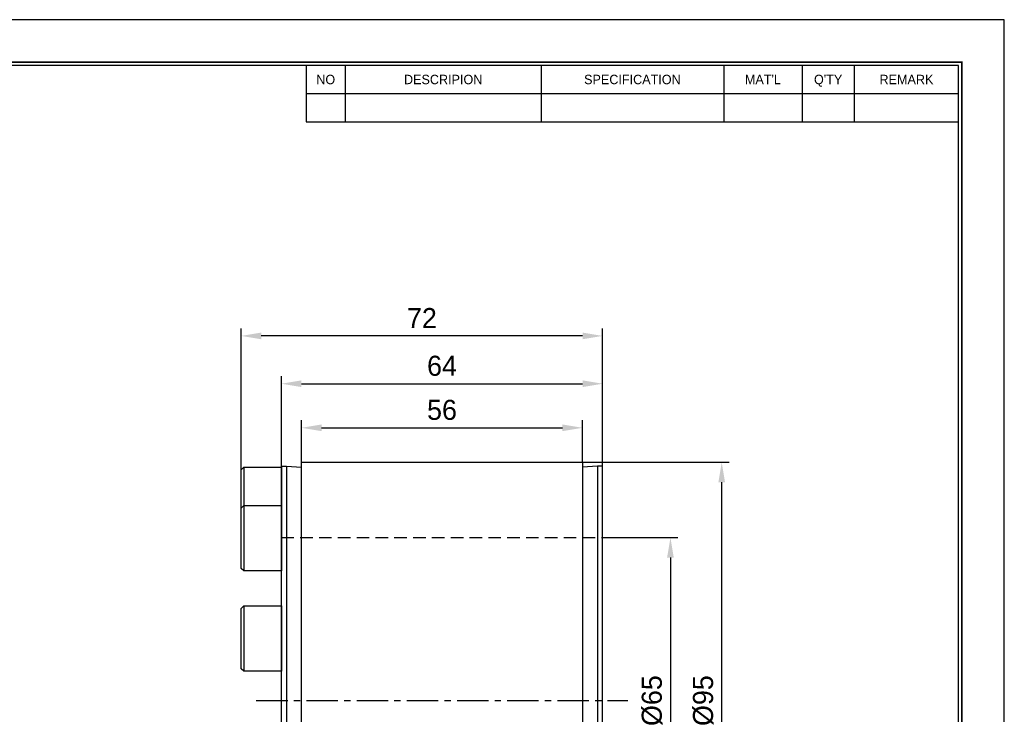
# Model space of a CAD drawing. Header units: millimetres. Extents: x -29 to 5648, y -387 to 273.
# Tile 2 of 2: x 190 to 386, y 135 to 273. Entities that reach past the tile are written whole.
import ezdxf
from ezdxf.enums import TextEntityAlignment as Align

# ---------------------------------------------------------------- set-up
doc = ezdxf.new("R2010")
doc.units = ezdxf.units.MM
doc.linetypes.add('CENTER', pattern=[2, 1.25, -0.25, 0.25, -0.25])
doc.linetypes.add('DASHED', pattern=[0.75, 0.5, -0.25])
doc.layers.get('0').update_dxf_attribs({"linetype": 'CONTINUOUS'})
doc.layers.get('Defpoints').update_dxf_attribs({"linetype": 'CONTINUOUS'})
for name, color, linetype in [('1', 1, 'CENTER'), ('3', 2, 'DASHED'), ('5', 7, 'CONTINUOUS'), ('7', 7, 'CONTINUOUS')]:
    doc.layers.add(name, color=color, linetype=linetype)
doc.layers.add('粗实线层', color=7, linetype='CONTINUOUS', lineweight=35)
doc.dimstyles.new('4', dxfattribs={"dimtxt": 4, "dimasz": 4, "dimexe": 1.5, "dimexo": 0, "dimgap": 1.5, "dimtad": 1, "dimdec": 3, "dimzin": 11, "dimdsep": 46, "dimtxsty": 'Standard', "dimcen": 0, "dimclrd": 5, "dimclre": 5, "dimclrt": 3, "dimadec": 0, "dimazin": 0, "dimtfac": 0.6, "dimtdec": 3, "dimtmove": 0, "dimatfit": 3, "dimfxl": 1.25, "dimtolj": 1, "dimtzin": 11, "dimarcsym": 0})

# ---------------------------------------------------------------- blocks, each defined once
blk = doc.blocks.new('*D2327')
at = {"color": 5, "lineweight": -2, "ltscale": 5}
for p, q in [((306.0653957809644, 169.8045360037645), (321.079561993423, 169.8045360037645)), ((319.579561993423, 165.8045360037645), (319.579561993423, 108.8045360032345)), ((306.0653957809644, 104.8045360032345), (321.079561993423, 104.8045360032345))]:
    blk.add_line(p, q, dxfattribs=at)
at = {"color": 5}
for points in [[(320.2462286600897, 165.8045360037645), (318.9128953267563, 165.8045360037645), (319.579561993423, 169.8045360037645)], [(318.9128953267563, 108.8045360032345), (320.2462286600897, 108.8045360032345), (319.579561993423, 104.8045360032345)]]:
    blk.add_solid(points, dxfattribs=at)
at = {"layer": 'Defpoints', "color": 0}
for p in [(306.0653957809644, 169.8045360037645), (306.0653957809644, 104.8045360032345), (319.579561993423, 104.8045360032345)]:
    blk.add_point(p, dxfattribs=at)
at = {"color": 3, "ltscale": 5, "insert": (315.9277643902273, 137.3045360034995), "char_height": 4, "attachment_point": 5, "rotation": 90}
blk.add_mtext('\\A1;%%C65', dxfattribs=at)
blk = doc.blocks.new('*D2328')
at = {"color": 5, "lineweight": -2, "ltscale": 5}
for p, q in [((302.0653957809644, 184.8045360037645), (331.2948593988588, 184.8045360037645)), ((329.7948593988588, 93.8045360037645), (329.7948593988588, 180.8045360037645)), ((302.0653957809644, 89.8045360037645), (331.2948593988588, 89.8045360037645))]:
    blk.add_line(p, q, dxfattribs=at)
at = {"color": 5}
for points in [[(330.4615260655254, 180.8045360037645), (329.1281927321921, 180.8045360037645), (329.7948593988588, 184.8045360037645)], [(329.1281927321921, 93.8045360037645), (330.4615260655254, 93.8045360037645), (329.7948593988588, 89.8045360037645)]]:
    blk.add_solid(points, dxfattribs=at)
at = {"layer": 'Defpoints', "color": 0}
for p in [(302.0653957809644, 184.8045360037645), (329.7948593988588, 184.8045360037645), (302.0653957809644, 89.8045360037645)]:
    blk.add_point(p, dxfattribs=at)
at = {"color": 3, "ltscale": 5, "insert": (326.143061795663, 137.3045360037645), "char_height": 4, "attachment_point": 5, "rotation": 90}
blk.add_mtext('\\A1;%%C95', dxfattribs=at)
blk = doc.blocks.new('*D2329')
at = {"color": 5, "lineweight": -2, "ltscale": 5}
for p, q in [((246.0653957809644, 184.8045360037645), (246.0653957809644, 193.1695468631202)), ((302.0653957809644, 184.8045360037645), (302.0653957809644, 193.1695468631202)), ((250.0653957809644, 191.6695468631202), (298.0653957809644, 191.6695468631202))]:
    blk.add_line(p, q, dxfattribs=at)
at = {"color": 5}
for points in [[(250.0653957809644, 192.3362135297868), (250.0653957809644, 191.0028801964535), (246.0653957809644, 191.6695468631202)], [(298.0653957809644, 191.0028801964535), (298.0653957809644, 192.3362135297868), (302.0653957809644, 191.6695468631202)]]:
    blk.add_solid(points, dxfattribs=at)
at = {"layer": 'Defpoints', "color": 0}
for p in [(302.0653957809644, 191.6695468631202), (246.0653957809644, 184.8045360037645), (302.0653957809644, 184.8045360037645)]:
    blk.add_point(p, dxfattribs=at)
at = {"color": 3, "ltscale": 5, "insert": (274.0653957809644, 195.2201460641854), "char_height": 4, "attachment_point": 5}
blk.add_mtext('\\A1;56', dxfattribs=at)
blk = doc.blocks.new('*D2330')
at = {"color": 5, "lineweight": -2, "ltscale": 5}
for p, q in [((242.0653957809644, 184.053816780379), (242.0653957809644, 201.9568081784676)), ((246.0653957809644, 200.4568081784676), (302.0653957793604, 200.4568081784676)), ((306.0653957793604, 184.0538167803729), (306.0653957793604, 201.9568081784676))]:
    blk.add_line(p, q, dxfattribs=at)
at = {"color": 5}
for points in [[(246.0653957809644, 201.1234748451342), (246.0653957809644, 199.7901415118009), (242.0653957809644, 200.4568081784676)], [(302.0653957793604, 199.7901415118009), (302.0653957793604, 201.1234748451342), (306.0653957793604, 200.4568081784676)]]:
    blk.add_solid(points, dxfattribs=at)
at = {"layer": 'Defpoints', "color": 0}
for p in [(306.0653957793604, 200.4568081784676), (242.0653957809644, 184.053816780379), (306.0653957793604, 184.0538167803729)]:
    blk.add_point(p, dxfattribs=at)
at = {"color": 3, "ltscale": 5, "insert": (274.0653957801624, 204.0100704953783), "char_height": 4, "attachment_point": 5}
blk.add_mtext('\\A1;64', dxfattribs=at)
blk = doc.blocks.new('*D2331')
at = {"color": 5, "lineweight": -2, "ltscale": 5}
for p, q in [((234.0653957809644, 183.3045360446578), (234.0653957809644, 211.4823862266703)), ((302.0653957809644, 209.9823862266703), (238.0653957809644, 209.9823862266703)), ((306.0653957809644, 184.053816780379), (306.0653957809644, 211.4823862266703))]:
    blk.add_line(p, q, dxfattribs=at)
at = {"color": 5}
for points in [[(238.0653957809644, 210.649052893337), (238.0653957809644, 209.3157195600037), (234.0653957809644, 209.9823862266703)], [(302.0653957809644, 209.3157195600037), (302.0653957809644, 210.649052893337), (306.0653957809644, 209.9823862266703)]]:
    blk.add_solid(points, dxfattribs=at)
at = {"layer": 'Defpoints', "color": 0}
for p in [(234.0653957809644, 209.9823862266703), (234.0653957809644, 183.3045360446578), (306.0653957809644, 184.053816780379)]:
    blk.add_point(p, dxfattribs=at)
at = {"color": 3, "ltscale": 5, "insert": (270.0653957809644, 213.5356485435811), "char_height": 4, "attachment_point": 5}
blk.add_mtext('\\A1;72', dxfattribs=at)
blk = doc.blocks.new('란표제')
at = {"layer": '7', "color": 0}
for p, q in [((297.0000000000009, 210), (0, 210)), ((297.0000000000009, 0), (297.0000000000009, 210))]:
    blk.add_line(p, q, dxfattribs=at)
at = {"layer": '7'}
for p, q in [((190.0000000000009, 203), (190.0000000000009, 194.3359999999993)), ((196.0000000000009, 203), (196.0000000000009, 194.3359999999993)), ((226.0000000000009, 203), (226.0000000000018, 194.3359999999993)), ((254.0000000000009, 203), (254.0000000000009, 194.3359999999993)), ((266.0000000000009, 203), (266.0000000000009, 194.3359999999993)), ((274.0000000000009, 203), (274, 194.3359999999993)), ((190.0000000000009, 198.6679999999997), (290.0000000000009, 198.6679999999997)), ((190.0000000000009, 194.3359999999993), (290.0000000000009, 194.3359999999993))]:
    blk.add_line(p, q, dxfattribs=at)
at = {"layer": '7', "const_width": 0.25}
blk.add_lwpolyline([(290.5000000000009, 6.5), (290.5000000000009, 203.5), (10, 203.5), (10, 6.5)], close=True, dxfattribs=at)
at = {"layer": '7'}
blk.add_lwpolyline([(290.0000000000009, 7), (290.0000000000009, 203), (10.5, 203), (10.5, 7)], close=True, dxfattribs=at)
at = {"layer": '5', "ltscale": 0.5}
for tag, p, height in [('TITLE', (237.1657184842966, 24.40589700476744), 2.5), ('도번', (251.1811757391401, 15.64243272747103), 2.5), ('SCALE', (253.7810780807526, 9.552501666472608), 1.2), ('DATE', (277.0199167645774, 9.511328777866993), 1.2)]:
    blk.add_attdef(tag, p, '', height=height, dxfattribs=at)
at = {"layer": '7'}
for s, p in [('NO', (193.0000000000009, 200.8340000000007)), ('DESCRIPION', (211.0000000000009, 200.8340000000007)), ('SPECIFICATION', (240.0000000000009, 200.8340000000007)), ("MAT'L", (260.0000000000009, 200.8340000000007)), ("Q'TY", (270.0000000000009, 200.8340000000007)), ('REMARK', (282.0000000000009, 200.8340000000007))]:
    blk.add_text(s, height=1.444, dxfattribs=at).set_placement(p, align=Align.MIDDLE_CENTER)
for tag, p in [('필렛', (179.2500000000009, 10.89999999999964)), ('모따기', (179.2500000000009, 8.299999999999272))]:
    blk.add_attdef(tag, text='', height=1.15, dxfattribs=at).set_placement(p, align=Align.MIDDLE_LEFT)

msp = doc.modelspace()

# ---------------------------------------------------------------- linework, layer by layer
for p, q in [((246.0653957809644, 184.8045360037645), (302.0653957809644, 184.8045360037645)), ((246.0653957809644, 89.8045360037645), (246.0653957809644, 184.8045360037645)), ((302.0653957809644, 184.8045360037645), (302.0653957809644, 89.8045360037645)), ((234.0653957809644, 183.3045360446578), (234.5653957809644, 183.8045360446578)), ((234.0653957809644, 175.6652158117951), (234.0653957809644, 183.3045360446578)), ((234.5653957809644, 183.8045360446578), (242.0653957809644, 183.8045360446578)), ((234.5653957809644, 183.8045360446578), (234.5653957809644, 176.1652158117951)), ((242.0653957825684, 184.0538167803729), (243.0653957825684, 184.0538167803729)), ((242.0653957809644, 90.55525522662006), (242.0653957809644, 184.053816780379)), ((242.0653957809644, 183.8045360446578), (242.0653957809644, 170.8045360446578)), ((242.0653957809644, 183.8045360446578), (242.0653957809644, 170.8045360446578)), ((243.0653957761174, 184.0538167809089), (246.0653957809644, 183.8045360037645)), ((305.0653957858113, 184.0538167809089), (302.0653957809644, 183.8045360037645)), ((306.0653957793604, 184.0538167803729), (305.0653957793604, 184.0538167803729)), ((306.0653957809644, 90.55525522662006), (306.0653957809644, 184.053816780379)), ((234.0653957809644, 175.6652158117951), (234.5653957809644, 176.1652158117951)), ((234.0653957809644, 163.6652158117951), (234.0653957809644, 175.6652158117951)), ((234.5653957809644, 176.1652158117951), (242.0653957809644, 176.1652158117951)), ((234.5653957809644, 176.1652158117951), (234.5653957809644, 163.1652158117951)), ((242.0653957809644, 176.1652158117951), (242.0653957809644, 163.1652158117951)), ((234.5653957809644, 163.1652158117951), (234.0653957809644, 163.6652158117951)), ((242.0653957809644, 163.1652158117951), (234.5653957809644, 163.1652158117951)), ((234.0653957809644, 155.665215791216), (234.5653957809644, 156.165215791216)), ((234.0653957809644, 143.665215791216), (234.0653957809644, 155.665215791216)), ((234.5653957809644, 156.165215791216), (242.0653957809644, 156.165215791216)), ((234.5653957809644, 156.165215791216), (234.5653957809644, 143.165215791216)), ((242.0653957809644, 156.165215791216), (242.0653957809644, 143.165215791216)), ((234.5653957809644, 143.165215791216), (234.0653957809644, 143.665215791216)), ((242.0653957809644, 143.165215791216), (234.5653957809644, 143.165215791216))]:
    msp.add_line(p, q)
at = {"ltscale": 5}
for p, q in [((243.0653957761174, 184.0538167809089), (243.0653957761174, 90.55525522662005)), ((305.0653957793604, 184.0538167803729), (305.0653957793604, 90.55525522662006))]:
    msp.add_line(p, q, dxfattribs=at)
at = {"layer": '1', "ltscale": 5}
msp.add_line((237.0653957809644, 137.3045360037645), (311.0653957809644, 137.3045360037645), dxfattribs=at)
at = {"layer": '3', "ltscale": 5}
msp.add_line((242.0653957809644, 169.8045360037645), (306.0653957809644, 169.8045360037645), dxfattribs=at)
at = {"layer": '粗实线层'}
for p, q in [((242.0653957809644, 170.9395360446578), (242.0653957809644, 183.6695360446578)), ((242.0653957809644, 170.9395360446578), (242.0653957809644, 183.6695360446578)), ((242.0653957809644, 163.3002158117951), (242.0653957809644, 176.0302158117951)), ((242.0653957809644, 143.300215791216), (242.0653957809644, 156.0302157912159))]:
    msp.add_line(p, q, dxfattribs=at)

# ---------------------------------------------------------------- block references
at = {"ltscale": 5, "xscale": 1.299998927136, "yscale": 1.299998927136, "zscale": 1.299998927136}
msp.add_blockref('란표제', (0, 0), dxfattribs=at)

# ---------------------------------------------------------------- dimensions: what is measured, and where the dimension line sits
at = {"ltscale": 5}
for base, p1, p2, picture, middle in [((234.0653957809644, 209.9823862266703), (306.0653957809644, 184.053816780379), (234.0653957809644, 183.3045360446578), '*D2331', (270.0653957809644, 213.5356485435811)), ((306.0653957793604, 200.4568081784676), (242.0653957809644, 184.053816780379), (306.0653957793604, 184.0538167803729), '*D2330', (274.0653957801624, 204.0100704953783)), ((302.0653957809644, 191.6695468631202), (246.0653957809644, 184.8045360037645), (302.0653957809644, 184.8045360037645), '*D2329', (274.0653957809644, 195.2201460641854))]:
    dim = msp.add_linear_dim(base=base, p1=p1, p2=p2, dimstyle='4', dxfattribs=at)
    dim.commit()
    dim.dimension.update_dxf_attribs({"geometry": picture, "text_midpoint": middle})
for base, p1, p2, picture, middle in [((329.7948593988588, 184.8045360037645), (302.0653957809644, 89.8045360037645), (302.0653957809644, 184.8045360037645), '*D2328', (326.143061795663, 137.3045360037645)), ((319.579561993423, 104.8045360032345), (306.0653957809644, 169.8045360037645), (306.0653957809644, 104.8045360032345), '*D2327', (315.9277643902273, 137.3045360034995))]:
    dim = msp.add_linear_dim(base=base, p1=p1, p2=p2, angle=90, text='%%C<>', dimstyle='4', dxfattribs=at)
    dim.commit()
    dim.dimension.update_dxf_attribs({"geometry": picture, "text_midpoint": middle})

doc.saveas('drawing.dxf')
